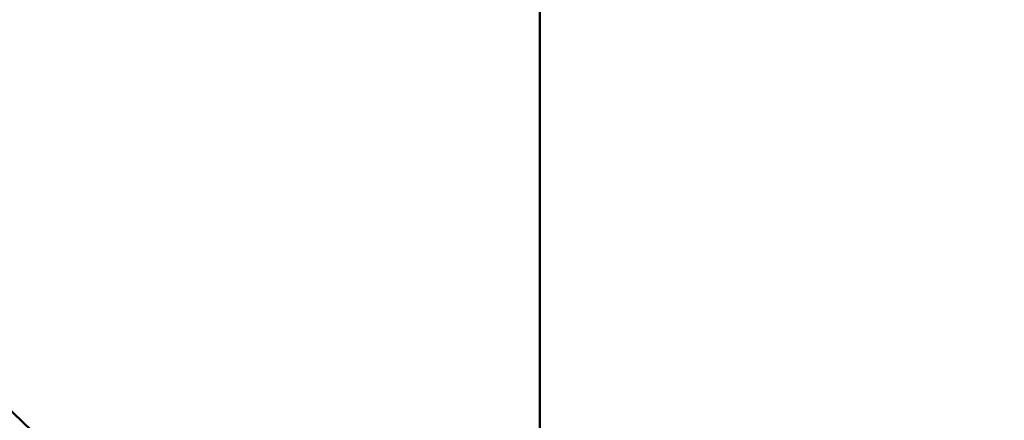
# Model space of a CAD drawing. Header units: inches. Extents: x 0 to 136, y 2 to 86.
# Tile 44 of 160: x 64.2309 to 64.4111, y 39.0612 to 39.1346. Entities that reach past the tile are written whole.
import ezdxf

# ---------------------------------------------------------------- set-up
doc = ezdxf.new("R2010")
doc.units = ezdxf.units.IN
doc.header["$LTSCALE"] = 4
doc.header["$MEASUREMENT"] = 0
doc.layers.add('Visible (ANSI)', color=7, linetype='Continuous', lineweight=50)
doc.layers.add('Visible Narrow (ANSI)', color=7, linetype='Continuous', lineweight=35)

msp = doc.modelspace()

# ---------------------------------------------------------------- linework, layer by layer
at = {"layer": 'Visible (ANSI)'}
msp.add_line((64.3261, 39.13914), (64.3261, 38.94282), dxfattribs=at)
for radius in [0.585, 0.491, 0.42951]:
    msp.add_circle((63.8261, 38.63914), radius, dxfattribs=at)
at = {"layer": 'Visible Narrow (ANSI)'}
msp.add_circle((63.8261, 38.63914), 0.56325, dxfattribs=at)

doc.saveas('drawing.dxf')
